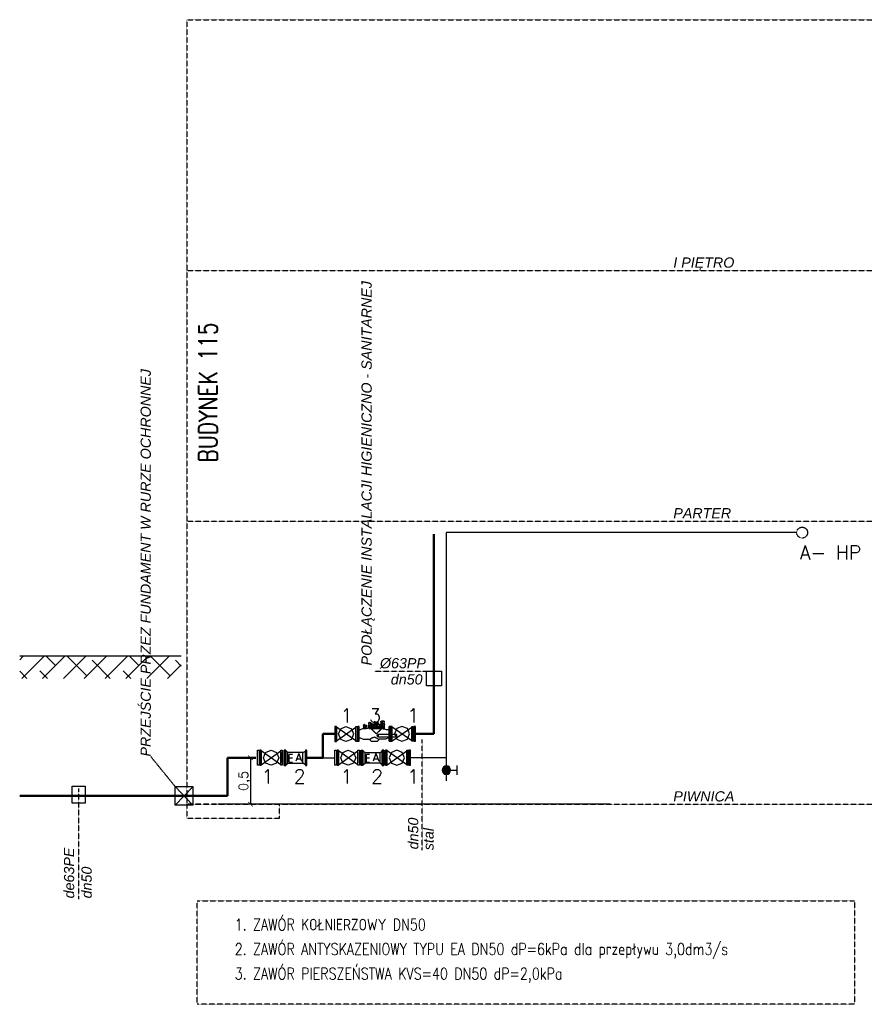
# Model space of a CAD drawing. Header units: millimetres. Extents: x 116 to 15750, y -6945 to 9999.
# Tile 118 of 150: x 10820 to 11730, y 549 to 1610. Entities that reach past the tile are written whole.
import ezdxf

# ---------------------------------------------------------------- set-up
doc = ezdxf.new("R2010")
doc.units = ezdxf.units.MM
doc.linetypes.add('DASHED2', pattern=[0.375, 0.25, -0.125])
doc.layers.get('0').update_dxf_attribs({"color": 252})
for name, color, linetype in [('BUD_SANIT', 7, 'Continuous'), ('IS ddd', 2, 'Continuous'), ('IS KAN_S_OPIS 1', 7, 'Continuous'), ('IS opis woda', 7, 'DASHED2'), ('IS woda hydranty', 4, 'CIRC'), ('IS WODA opis', 2, 'Continuous'), ('IS-rys', 7, 'Continuous'), ('IS_OPISY', 7, 'Continuous')]:
    doc.layers.add(name, color=color, linetype=linetype)
doc.layers.add('IS w', color=5, linetype='Continuous', lineweight=50)
doc.layers.add('IS woda w', color=5, linetype='Continuous', lineweight=40)
doc.styles.add('GENERATED_STYLE_6', font='ariali.ttf')
doc.styles.get("Standard").update_dxf_attribs({"font": 'simplex.shx'})
doc.styles.add('TECH', font='simplex.shx')
doc.linetypes.add('CIRC', pattern='A,7,-1,["~",Standard,S=1,R=0,X=-0.3,Y=-0.6],-1', length=9)

# ---------------------------------------------------------------- blocks, each defined once
blk = doc.blocks.new('_ARCHTICK')
at = {"color": 0, "linetype": 'ByBlock', "ltscale": 25, "const_width": 0.15}
blk.add_lwpolyline([(-0.5, -0.5), (0.5, 0.5)], dxfattribs=at)
blk = doc.blocks.new('zawór gwintowany-2.0mm skala 100')
for p, q in [((-5.4, 12.7), (5.4, 12.7)), ((0, 5), (0, 12.7))]:
    blk.add_line(p, q)
at = {"const_width": 5}
blk.add_lwpolyline([(0, 2.5, -1), (0, -2.5, -1)], format="xyb", close=True, dxfattribs=at)
blk.add_circle((0, 0), 5)

msp = doc.modelspace()

# ---------------------------------------------------------------- hatches: boundary and pattern name
h = msp.add_hatch()
h.set_pattern_fill('ANSI38', color=256, scale=5)
h.set_pattern_definition([(45, (7794.121, 1217.392), (-11.22532, 11.22532), []), (135, (7794.121, 1217.392), (-33.67596, 11.22532), [39.6875, -23.8125])])
h.paths.add_polyline_path([(10994, 924.4), (10820, 924.4), (10820, 900.4), (10994, 900.4)])

# ---------------------------------------------------------------- linework, layer by layer
for p, q in [((10994, 924.4), (10820, 924.4, 0.2)), ((11456.2, 765), (11033.5, 765)), ((11456.2, 765), (11033.5, 765))]:
    msp.add_line(p, q)
at = {"layer": 'BUD_SANIT'}
for p, q in [((10987.5, 784), (11006.5, 764)), ((10987.5, 764), (11006.8, 784))]:
    msp.add_line(p, q, dxfattribs=at)
for points in [[(11258.4, 908.4), (11274.4, 908.4), (11274.4, 892.4), (11258.4, 892.4)], [(10876.7, 784.2), (10890.7, 784.2), (10890.7, 766.2), (10876.7, 766.2)], [(10987.5, 784), (11006.5, 784), (11006.5, 764), (10987.5, 764)]]:
    msp.add_lwpolyline(points, close=True, dxfattribs=at)
at = {"layer": 'IS KAN_S_OPIS 1'}
for p, q in [((11161.2, 848.7), (11159.5, 848.7)), ((11159.5, 848.7), (11159.5, 832.4)), ((11161.2, 832.4), (11161.2, 848.7)), ((11166, 846.2), (11171.6, 848.7)), ((11171.6, 848.7), (11177.5, 846.2)), ((11182.3, 832.4), (11182.3, 848.7)), ((11182.3, 848.7), (11184, 848.7)), ((11182.7, 832.7), (11182.7, 848.7)), ((11182.7, 848.7), (11184.2, 848.7)), ((11184, 848.7), (11184, 832.4)), ((11184.2, 848.7), (11184.2, 832.7)), ((11184.4, 832.7), (11184.4, 848.7)), ((11185.8, 848.7), (11184.4, 848.7)), ((11185.8, 832.7), (11185.8, 848.7)), ((11192.3, 850.1), (11190.1, 850.1)), ((11192.3, 850.1), (11190.1, 850.1)), ((11190.1, 850.1), (11190.1, 849.6)), ((11190.1, 850.1), (11190.1, 849.6)), ((11190.1, 850.1), (11190.1, 849.6)), ((11190.3, 850.1), (11190.3, 848.7)), ((11190.3, 848.7), (11190.3, 848.4)), ((11191.5, 850.7), (11190.9, 850.7)), ((11190.9, 850.7), (11190.9, 850.4)), ((11191.7, 850.4), (11190.9, 850.4)), ((11191.7, 850.4), (11190.9, 850.4)), ((11190.9, 850.4), (11190.9, 849.8)), ((11191.2, 850.4), (11190.9, 850.4)), ((11190.9, 850.4), (11190.9, 850.1)), ((11191.7, 850.4), (11191.5, 850.7)), ((11191.5, 850.4), (11191.5, 849.8)), ((11191.7, 850.4), (11191.7, 849.8)), ((11191.7, 850.1), (11191.7, 850.4)), ((11192.3, 850.1), (11192.3, 849.6)), ((11192.3, 850.1), (11192.3, 849.6)), ((11192.3, 850.1), (11192.3, 849.6)), ((11192.3, 848.7), (11192.3, 850.1)), ((11192.3, 848.1), (11192.3, 848.7)), ((11192.3, 848.7), (11192.6, 848.7)), ((11192.3, 848.4), (11192.3, 848.7)), ((11192.6, 848.7), (11192.6, 850.1)), ((11192.6, 850.1), (11192.6, 849.6)), ((11192.6, 850.1), (11193.7, 850.1)), ((11193.7, 849.8), (11193.4, 847.9)), ((11193.7, 849.8), (11193.7, 850.1)), ((11195.7, 849.6), (11195.4, 849.3)), ((11195.4, 849.3), (11195.4, 846.5)), ((11195.7, 849.6), (11196.2, 849.6)), ((11195.7, 849.6), (11195.7, 849)), ((11198.2, 852.6), (11196, 852.6)), ((11196, 852.6), (11196, 852.4)), ((11198.2, 852.4), (11196, 852.4)), ((11196, 852.4), (11196, 851.8)), ((11196, 852.4), (11196, 851.8)), ((11196, 852.4), (11196, 851)), ((11196, 851), (11196.2, 850.7)), ((11196.2, 849.8), (11196, 849.8)), ((11196.2, 849.8), (11196, 849.8)), ((11196, 849.8), (11196, 849.3)), ((11196.2, 850.7), (11196.2, 849.8)), ((11196.2, 849.8), (11196.2, 849.6)), ((11196.5, 849), (11212, 849)), ((11196.5, 849), (11196.5, 848.7)), ((11196.5, 848.7), (11196.5, 848.1)), ((11197.4, 852.9), (11196.8, 852.9)), ((11196.8, 852.9), (11196.8, 852.4)), ((11196.8, 852.9), (11196.8, 852.6)), ((11197.4, 852.6), (11196.8, 852.6)), ((11197.4, 852.6), (11196.8, 852.6)), ((11196.8, 852.6), (11196.8, 852.1)), ((11196.8, 852.6), (11196.8, 852.1)), ((11197.4, 852.9), (11197.4, 852.4)), ((11197.4, 852.6), (11197.4, 852.9)), ((11197.4, 852.6), (11197.4, 852.1)), ((11197.4, 852.6), (11197.7, 852.6)), ((11197.7, 852.6), (11197.4, 852.6)), ((11197.4, 852.6), (11197.4, 852.6)), ((11199.1, 849.3), (11197.4, 849.3)), ((11197.4, 849.3), (11197.4, 849)), ((11197.7, 849.8), (11197.7, 849.3)), ((11197.7, 849.8), (11199.1, 849.8)), ((11197.7, 849.6), (11197.7, 849)), ((11197.7, 849.6), (11197.7, 849)), ((11197.7, 849.3), (11197.7, 848.7)), ((11197.9, 850.7), (11198.2, 851)), ((11197.9, 849.8), (11197.9, 850.7)), ((11197.9, 850.7), (11198.2, 850.7)), ((11197.9, 850.7), (11197.9, 850.1)), ((11198.2, 849.8), (11197.9, 849.8)), ((11198.2, 849.8), (11197.9, 849.8)), ((11198.2, 849.8), (11197.9, 849.8)), ((11197.9, 849.8), (11197.9, 849.3)), ((11197.9, 849.8), (11197.9, 849.3)), ((11198.2, 852.4), (11198.2, 852.6)), ((11198.2, 852.4), (11198.2, 851.8)), ((11198.2, 852.4), (11198.2, 851.8)), ((11198.2, 851), (11198.2, 852.4)), ((11198.2, 850.7), (11198.2, 851.2)), ((11198.2, 851.2), (11198.5, 851.2)), ((11199.1, 850.1), (11198.2, 849.8)), ((11198.2, 849.8), (11198.2, 849.3)), ((11198.2, 849.8), (11198.2, 849.3)), ((11198.5, 851.2), (11198.5, 852.4)), ((11198.5, 852.4), (11198.5, 851.8)), ((11198.5, 852.4), (11199.6, 852.4)), ((11199.6, 852.4), (11199.1, 850.1)), ((11199.1, 850.1), (11199.1, 849.6)), ((11199.1, 849.8), (11199.1, 849.3)), ((11199.1, 849.6), (11199.6, 849.6)), ((11199.3, 849.3), (11199.1, 849.3)), ((11199.1, 849), (11199.1, 849.3)), ((11201, 851), (11199.3, 849.6)), ((11199.6, 849.6), (11199.3, 849.3)), ((11199.6, 852.4), (11199.6, 851.8)), ((11199.6, 849.8), (11199.6, 849.3)), ((11199.6, 849.8), (11201.3, 849.8)), ((11201.3, 849.3), (11199.6, 849.3)), ((11199.6, 849.3), (11199.6, 849)), ((11201, 851), (11201.9, 851)), ((11201, 851), (11201, 850.4)), ((11201.3, 851), (11201.6, 851)), ((11201.3, 849.8), (11201.3, 849.3)), ((11201.3, 849), (11201.3, 849.3)), ((11201.9, 852.6), (11201.6, 851)), ((11202.2, 851.2), (11201.6, 850.7)), ((11201.6, 851), (11201.9, 851)), ((11203.6, 850.7), (11201.6, 850.7)), ((11201.6, 850.7), (11201.6, 850.1)), ((11203.6, 850.1), (11201.6, 850.1)), ((11201.9, 852.6), (11202.2, 852.6)), ((11202.4, 854.3), (11202.2, 854.1)), ((11202.2, 854.1), (11202.2, 853.8)), ((11202.2, 853.8), (11202.2, 851.2)), ((11202.2, 851), (11202.2, 851.2)), ((11202.2, 851.2), (11202.2, 850.7)), ((11202.4, 851), (11202.2, 851)), ((11202.2, 850.1), (11202.2, 849)), ((11202.7, 854.1), (11202.4, 854.3)), ((11202.7, 851), (11202.4, 851)), ((11203, 853.8), (11202.7, 854.1)), ((11203, 851), (11202.7, 851)), ((11203, 851.2), (11203, 853.8)), ((11203, 852.6), (11206.7, 852.6)), ((11203, 851.2), (11203, 851)), ((11203, 851.2), (11203, 850.7)), ((11203.6, 850.7), (11203, 851.2)), ((11203, 851), (11206.7, 851)), ((11203, 849), (11203, 850.1)), ((11203.3, 851), (11207.2, 851)), ((11203.6, 850.1), (11203.6, 850.7)), ((11205.8, 849.3), (11203.8, 849.3)), ((11203.8, 849.3), (11203.8, 849)), ((11204.1, 849.8), (11204.1, 849.3)), ((11204.1, 849.8), (11205.5, 849.8)), ((11205.5, 849.8), (11205.5, 849.3)), ((11205.8, 849), (11205.8, 849.3)), ((11206.9, 851.2), (11206.7, 852.6)), ((11206.7, 851.2), (11210.9, 851.2)), ((11206.7, 851), (11206.7, 851.2)), ((11206.9, 851), (11206.7, 851)), ((11207.5, 851), (11207.2, 851)), ((11209.2, 849.3), (11207.2, 849.3)), ((11207.2, 849.3), (11207.2, 849)), ((11207.5, 850.7), (11207.5, 851)), ((11208.1, 850.4), (11207.5, 850.7)), ((11207.5, 849.8), (11207.5, 849.3)), ((11207.5, 849.8), (11208.9, 849.8)), ((11208.6, 849.8), (11208.1, 850.4)), ((11208.9, 849.8), (11208.6, 849.8)), ((11208.9, 849.8), (11208.9, 849.3)), ((11209.2, 849.6), (11208.9, 849.6)), ((11209.2, 854.1), (11210, 854.3)), ((11209.5, 851.8), (11209.2, 854.1)), ((11209.2, 854.1), (11209.2, 853.5)), ((11209.5, 849.3), (11209.2, 849.6)), ((11209.2, 849), (11209.2, 849.3)), ((11210.3, 851.5), (11209.5, 851.8)), ((11209.5, 851.8), (11209.5, 851.2)), ((11211.4, 849.3), (11209.5, 849.3)), ((11209.5, 849.3), (11209.5, 849)), ((11209.7, 849.8), (11209.7, 849.3)), ((11209.7, 849.8), (11211.2, 849.8)), ((11210.3, 854.3), (11210, 854.3)), ((11210, 851.2), (11210, 850.7)), ((11212.8, 851.2), (11210, 851.2)), ((11210.3, 854.3), (11210.3, 852.9)), ((11212.6, 854.3), (11210.3, 854.3)), ((11210.3, 854.3), (11210.3, 853.8)), ((11210.3, 854.3), (11210.3, 854.1)), ((11212.6, 854.1), (11210.3, 854.1)), ((11210.3, 854.1), (11210.3, 853.5)), ((11210.3, 852.9), (11210.3, 852.4)), ((11210.3, 852.9), (11210.3, 852.4)), ((11210.3, 852.4), (11210.6, 852.4)), ((11210.6, 851.8), (11210.3, 851.8)), ((11210.3, 851.8), (11210.3, 851.5)), ((11210.6, 854.1), (11210.6, 852.6)), ((11210.6, 852.6), (11210.6, 852.1)), ((11210.6, 852.6), (11210.6, 852.4)), ((11210.6, 852.4), (11210.6, 851.8)), ((11210.6, 851.8), (11210.6, 851.2)), ((11210.6, 851.8), (11210.6, 851.2)), ((11210.6, 851.8), (11210.6, 851.5)), ((11210.6, 851.5), (11210.6, 851)), ((11210.6, 851.5), (11210.6, 851.2)), ((11210.9, 851.2), (11210.9, 849.8)), ((11210.9, 851.2), (11210.9, 850.7)), ((11213.1, 851.2), (11210.9, 851.2)), ((11212, 854.3), (11211.2, 854.3)), ((11211.2, 854.3), (11211.2, 853.8)), ((11211.2, 849.8), (11211.2, 849.3)), ((11211.4, 849), (11211.4, 849.3)), ((11212, 854.3), (11212, 853.8)), ((11212.3, 849), (11212, 849)), ((11212.3, 848.7), (11212.3, 849)), ((11212.3, 848.4), (11212.3, 848.7)), ((11212.6, 854.3), (11212.6, 853.8)), ((11212.6, 854.1), (11212.6, 854.3)), ((11212.6, 854.1), (11212.6, 853.5)), ((11212.6, 852.6), (11212.6, 854.1)), ((11212.6, 852.6), (11212.6, 852.1)), ((11212.6, 851.8), (11212.6, 852.6)), ((11212.6, 851.8), (11212.6, 851.2)), ((11212.6, 851.5), (11212.6, 851.8)), ((11212.6, 851.5), (11212.6, 851)), ((11212.6, 851.2), (11212.6, 851.5)), ((11212.8, 851.2), (11213.1, 851.2)), ((11213.1, 851.2), (11212.8, 851.2)), ((11213.1, 851.2), (11212.8, 851.2)), ((11213.1, 851.2), (11213.1, 850.7)), ((11213.1, 851.2), (11213.1, 850.7)), ((11213.1, 848.1), (11213.1, 851.2)), ((11213.1, 851.2), (11213.1, 850.7)), ((11218.2, 832.7), (11218.2, 848.7)), ((11219.6, 848.7), (11218.2, 848.7)), ((11219.4, 832.7), (11219.4, 848.7)), ((11221.4, 848.7), (11219.7, 848.7)), ((11219.7, 848.7), (11219.7, 832.7)), ((11221.4, 832.7), (11221.4, 848.7)), ((11231.8, 848.7), (11226.2, 846.5)), ((11237.7, 846.5), (11231.8, 848.7)), ((11242.5, 832.7), (11242.5, 848.7)), ((11242.5, 848.7), (11243.9, 848.7)), ((11243.9, 848.7), (11243.9, 832.7)), ((11246.4, 848.7), (11244.8, 848.7)), ((11244.8, 848.7), (11244.8, 832.7)), ((11246.4, 832.7), (11246.4, 848.7)), ((11161.2, 847.9), (11161.2, 833.2)), ((11161.2, 833.2), (11182.3, 847.9)), ((11182.3, 833.2), (11161.2, 847.9)), ((11163.7, 840.6), (11166, 846.2)), ((11166, 834.6), (11163.7, 840.6)), ((11177.5, 846.2), (11179.8, 840.6)), ((11179.8, 840.6), (11177.5, 834.6)), ((11182.3, 833.2), (11182.3, 847.9)), ((11182.7, 833.2), (11182.7, 848.1)), ((11184.2, 835.2), (11184.2, 846.2)), ((11184.4, 846.2), (11184.2, 846.2)), ((11186.7, 845.1), (11185.8, 845.1)), ((11190.1, 846.5), (11186.7, 845.1)), ((11190.3, 847.3), (11190.1, 847.3)), ((11190.1, 847.3), (11190.1, 847)), ((11190.1, 847), (11190.1, 846.5)), ((11190.3, 846.5), (11190.1, 846.5)), ((11190.1, 846.5), (11190.1, 845.9)), ((11190.1, 846.5), (11190.1, 845.9)), ((11190.3, 848.4), (11190.3, 847.6)), ((11190.3, 847.6), (11190.3, 847)), ((11190.3, 847.6), (11190.3, 847)), ((11190.3, 847.6), (11190.3, 847)), ((11190.3, 847.6), (11190.3, 847.3)), ((11192.3, 847.3), (11190.3, 847.3)), ((11190.3, 846.2), (11190.3, 846.5)), ((11190.6, 846.2), (11190.3, 846.2)), ((11190.9, 846.2), (11190.6, 846.2)), ((11191.7, 846.2), (11190.9, 846.2)), ((11192, 846.2), (11191.7, 846.2)), ((11192, 847.6), (11192, 848.1)), ((11192, 848.1), (11192.3, 848.1)), ((11192.3, 847.6), (11192, 847.6)), ((11192.3, 846.5), (11192, 846.5)), ((11192, 846.5), (11192, 846.2)), ((11192.3, 848.1), (11192.3, 848.4)), ((11192.3, 847.6), (11192.3, 847)), ((11192.6, 847.6), (11192.3, 847.6)), ((11192.3, 847.6), (11192.3, 847)), ((11192.3, 847.6), (11192.3, 847)), ((11192.3, 847.6), (11192.3, 847)), ((11192.3, 847.3), (11192.3, 847.6)), ((11192.6, 847.3), (11192.3, 847.3)), ((11192.6, 846.5), (11192.3, 846.5)), ((11193.4, 847.6), (11192.6, 847.6)), ((11192.6, 847), (11192.6, 847.3)), ((11192.6, 846.5), (11192.6, 847)), ((11192.6, 846.5), (11192.6, 845.9)), ((11192.6, 846.5), (11192.6, 845.9)), ((11192.6, 846.5), (11192.6, 845.9)), ((11192.6, 846.5), (11192.6, 845.9)), ((11195.4, 846.5), (11192.6, 846.5)), ((11193.4, 847.6), (11193.4, 847.9)), ((11196.5, 848.1), (11196.5, 847.9)), ((11196.5, 847.9), (11196.5, 847.6)), ((11196.5, 847.9), (11212.3, 847.9)), ((11196.5, 847.6), (11196.5, 847)), ((11196.5, 847), (11196.5, 846.7)), ((11196.5, 846.7), (11196.5, 846.5)), ((11196.5, 846.5), (11212.3, 846.5)), ((11198.2, 846.5), (11198.2, 845.9)), ((11198.2, 846.5), (11198.2, 845.9)), ((11198.2, 846.5), (11198.2, 845.9)), ((11198.2, 846.5), (11198.2, 845.9)), ((11198.2, 846.5), (11198.2, 845.9)), ((11198.2, 846.5), (11198.2, 845.9)), ((11198.2, 846.5), (11198.2, 845.9)), ((11198.2, 846.5), (11198.2, 845.9)), ((11198.2, 846.5), (11198.2, 845.9)), ((11198.2, 846.5), (11198.2, 845.9)), ((11198.2, 846.5), (11198.2, 845.9)), ((11198.2, 846.5), (11198.2, 845.9)), ((11198.5, 846.5), (11198.2, 846.5)), ((11198.5, 846.2), (11198.5, 846.5)), ((11198.8, 846.2), (11198.5, 846.2)), ((11198.8, 845.9), (11198.8, 846.2)), ((11199.1, 845.9), (11198.8, 845.9)), ((11199.1, 845.6), (11199.1, 845.9)), ((11199.3, 845.6), (11199.1, 845.6)), ((11199.3, 845.3), (11199.3, 845.6)), ((11199.6, 845.3), (11199.3, 845.3)), ((11199.9, 845.1), (11199.6, 845.3)), ((11200.2, 845.1), (11199.9, 845.1)), ((11200.2, 844.8), (11200.2, 845.1)), ((11200.5, 844.8), (11200.2, 844.8)), ((11200.5, 844.5), (11200.5, 844.8)), ((11200.7, 844.5), (11200.5, 844.5)), ((11200.7, 844.2), (11200.7, 844.5)), ((11201, 844.2), (11200.7, 844.2)), ((11201, 843.9), (11201, 844.2)), ((11201.3, 843.9), (11201, 843.9)), ((11201.3, 843.6), (11201.3, 843.9)), ((11201.6, 843.4), (11201.3, 843.6)), ((11201.9, 843.1), (11201.6, 843.4)), ((11202.2, 842.8), (11201.9, 843.1)), ((11202.4, 842.8), (11202.2, 842.8)), ((11202.4, 842.5), (11202.4, 842.8)), ((11202.7, 842.2), (11202.4, 842.5)), ((11203.3, 841.7), (11202.7, 842.2)), ((11203.6, 841.4), (11203.3, 841.7)), ((11203.8, 841.1), (11203.6, 841.4)), ((11204.1, 841.1), (11203.8, 841.1)), ((11204.1, 840.8), (11204.1, 841.1)), ((11204.4, 840.8), (11204.1, 840.8)), ((11204.7, 840.8), (11204.4, 840.8)), ((11205, 841.4), (11204.7, 841.1)), ((11204.7, 841.1), (11204.7, 840.8)), ((11205.5, 841.7), (11205, 841.4)), ((11205.2, 838.9), (11205.5, 839.7)), ((11205.2, 838.9), (11205.5, 839.7)), ((11205.5, 838), (11205.2, 838.9)), ((11205.5, 838), (11205.2, 838.9)), ((11205.8, 842.2), (11205.5, 841.7)), ((11205.5, 839.7), (11206.4, 840)), ((11205.5, 839.7), (11206.4, 840)), ((11206.4, 837.5), (11205.5, 838)), ((11206.4, 837.5), (11205.5, 838)), ((11206.4, 842.8), (11205.8, 842.2)), ((11226.5, 840), (11206.3, 840)), ((11206.3, 840), (11206.3, 838.9)), ((11226.5, 840), (11206.3, 840)), ((11206.3, 840), (11206.3, 838.9)), ((11206.3, 838.9), (11206.3, 837.5)), ((11206.3, 838.9), (11206.3, 837.5)), ((11206.7, 843.1), (11206.4, 842.8)), ((11206.4, 840), (11206.4, 838.9)), ((11206.4, 838.9), (11206.4, 837.5)), ((11206.9, 843.1), (11206.7, 843.1)), ((11207.2, 843.4), (11206.9, 843.4)), ((11206.9, 843.4), (11206.9, 843.1)), ((11207.5, 843.6), (11207.2, 843.6)), ((11207.2, 843.6), (11207.2, 843.4)), ((11207.8, 843.9), (11207.5, 843.9)), ((11207.5, 843.9), (11207.5, 843.6)), ((11208.1, 844.2), (11207.8, 844.2)), ((11207.8, 844.2), (11207.8, 843.9)), ((11208.3, 844.5), (11208.1, 844.5)), ((11208.1, 844.5), (11208.1, 844.2)), ((11208.6, 844.8), (11208.3, 844.8)), ((11208.3, 844.8), (11208.3, 844.5)), ((11208.9, 845.1), (11208.6, 845.1)), ((11208.6, 845.1), (11208.6, 844.8)), ((11209.2, 845.3), (11208.9, 845.3)), ((11208.9, 845.3), (11208.9, 845.1)), ((11209.5, 845.6), (11209.2, 845.3)), ((11209.7, 845.9), (11209.5, 845.6)), ((11210, 846.2), (11209.7, 845.9)), ((11210.3, 846.5), (11210, 846.5)), ((11210, 846.5), (11210, 846.2)), ((11210.3, 846.5), (11210.3, 845.9)), ((11211.7, 846.5), (11211.7, 845.9)), ((11212, 845.9), (11211.7, 845.9)), ((11212.3, 845.9), (11212, 845.9)), ((11212.3, 848.1), (11212.3, 848.4)), ((11212.3, 847.9), (11212.3, 848.1)), ((11213.1, 848.1), (11212.3, 848.1)), ((11212.3, 846.5), (11212.3, 847.9)), ((11212.6, 845.9), (11212.3, 845.9)), ((11212.8, 845.9), (11212.6, 845.9)), ((11213.1, 845.9), (11212.8, 845.9)), ((11213.1, 845.9), (11213.1, 848.1)), ((11215.4, 845.1), (11213.1, 845.9)), ((11218.2, 845.1), (11215.4, 845.1)), ((11219.7, 846.2), (11219.4, 846.2)), ((11219.5, 847.8), (11219.5, 833.2)), ((11219.5, 847.8), (11219.5, 833.2)), ((11219.7, 835.2), (11219.7, 846.2)), ((11221.4, 833.2), (11221.4, 848.1)), ((11242.5, 833.2), (11221.4, 848.1)), ((11221.4, 833.2), (11242.5, 848.1)), ((11226.2, 846.5), (11223.7, 840.6)), ((11223.7, 840.6), (11226.2, 834.9)), ((11226.5, 838.9), (11226.5, 840)), ((11226.5, 838.9), (11226.5, 840)), ((11226.5, 837.5), (11226.5, 838.9)), ((11226.5, 837.5), (11226.5, 838.9)), ((11240, 840.6), (11237.7, 846.5)), ((11237.7, 834.9), (11240, 840.6)), ((11242.5, 848.1), (11242.5, 833.2)), ((11159.5, 832.4), (11161.2, 832.4)), ((11159.5, 832.4), (11159.5, 832.4)), ((11171.6, 832.4), (11166, 834.6)), ((11177.5, 834.6), (11171.6, 832.4)), ((11171.6, 832.4), (11171.6, 832.4)), ((11184, 832.4), (11182.3, 832.4)), ((11184.2, 832.7), (11182.7, 832.7)), ((11184, 832.4), (11184, 832.4)), ((11184.2, 835.2), (11184.4, 835.2)), ((11184.2, 832.7), (11184.2, 832.7)), ((11184.4, 832.7), (11185.8, 832.7)), ((11185.8, 836.3), (11186.7, 836.3)), ((11186.7, 836.3), (11190.1, 834.9)), ((11190.1, 834.9), (11196.8, 834.9)), ((11196.8, 834.9), (11197.1, 834.6)), ((11197.1, 834.6), (11197.4, 834.6)), ((11197.1, 834.6), (11197.4, 834.4)), ((11197.4, 834.6), (11197.4, 834.9)), ((11197.4, 834.9), (11197.7, 834.9)), ((11197.4, 834.4), (11198.8, 832.7)), ((11197.7, 835.2), (11197.9, 835.2)), ((11197.7, 834.9), (11197.7, 835.2)), ((11197.9, 835.2), (11197.9, 835.5)), ((11197.9, 835.5), (11198.2, 835.5)), ((11198.2, 835.5), (11198.5, 835.5)), ((11198.5, 835.5), (11198.5, 835.8)), ((11198.5, 835.8), (11198.8, 835.8)), ((11198.8, 835.8), (11198.8, 836.1)), ((11198.8, 836.1), (11199.1, 836.1)), ((11198.8, 832.7), (11205.5, 832.7)), ((11199.1, 836.1), (11199.3, 836.3)), ((11199.3, 836.3), (11199.6, 836.3)), ((11199.6, 836.3), (11199.9, 836.6)), ((11199.9, 836.6), (11200.2, 836.6)), ((11200.2, 836.6), (11200.5, 836.9)), ((11200.5, 836.9), (11201, 836.9)), ((11201, 836.9), (11201.6, 837.2)), ((11201.6, 837.2), (11202.2, 837.5)), ((11202.2, 837.5), (11202.2, 836.9)), ((11202.2, 837.5), (11202.2, 836.9)), ((11202.2, 837.5), (11202.2, 836.9)), ((11202.2, 837.5), (11202.4, 837.2)), ((11202.4, 837.2), (11202.7, 837.2)), ((11202.7, 837.2), (11203, 837.2)), ((11203, 837.2), (11203.3, 836.9)), ((11203.3, 836.9), (11203.6, 836.9)), ((11203.6, 836.9), (11203.8, 836.6)), ((11203.8, 836.6), (11204.1, 836.6)), ((11204.1, 836.6), (11204.4, 836.6)), ((11204.4, 836.6), (11204.4, 836.3)), ((11204.4, 836.3), (11204.7, 836.3)), ((11204.7, 836.3), (11205, 836.1)), ((11205, 836.1), (11205.2, 836.1)), ((11205.2, 836.1), (11205.5, 835.8)), ((11205.5, 835.8), (11205.8, 835.5)), ((11205.5, 832.7), (11206.9, 834.4)), ((11205.8, 835.5), (11206.1, 835.5)), ((11206.1, 835.5), (11206.1, 835.2)), ((11206.1, 835.2), (11206.4, 835.2)), ((11206.3, 837.5), (11226.5, 837.5)), ((11206.3, 837.5), (11226.5, 837.5)), ((11206.4, 835.2), (11206.4, 834.9)), ((11206.4, 834.9), (11206.7, 834.9)), ((11206.7, 834.9), (11206.7, 834.6)), ((11206.7, 834.6), (11206.9, 834.6)), ((11207.2, 834.9), (11206.9, 834.6)), ((11206.9, 834.4), (11206.9, 834.6)), ((11214, 834.9), (11207.2, 834.9)), ((11217.3, 836.3), (11214, 834.9)), ((11218.2, 836.3), (11217.3, 836.3)), ((11218.2, 832.7), (11219.6, 832.7)), ((11219.4, 835.2), (11219.7, 835.2)), ((11219.7, 832.7), (11221.4, 832.7)), ((11219.7, 832.7), (11219.7, 832.7)), ((11226.2, 834.9), (11231.8, 832.7)), ((11226.5, 837.5), (11226.5, 837.5)), ((11231.8, 832.7), (11237.7, 834.9)), ((11231.8, 832.7), (11231.8, 832.7)), ((11243.9, 832.7), (11242.5, 832.7)), ((11243.9, 832.7), (11243.9, 832.7)), ((11244.8, 832.7), (11246.4, 832.7)), ((11244.8, 832.7), (11244.8, 832.7)), ((11076.3, 807), (11076.3, 823)), ((11076.3, 823), (11078, 823)), ((11078, 823), (11078, 807)), ((11080.3, 823), (11078.9, 823)), ((11078.9, 823), (11078.9, 807)), ((11080.3, 807), (11080.3, 823)), ((11080.3, 822.5), (11080.3, 807.5)), ((11080.3, 807.5), (11101.4, 822.5)), ((11101.4, 807.5), (11080.3, 822.5)), ((11082.8, 814.9), (11085, 820.8)), ((11085, 820.8), (11091, 823)), ((11091, 823), (11096.6, 820.8)), ((11096.6, 820.8), (11099.1, 814.9)), ((11101.4, 807), (11101.4, 823)), ((11101.4, 823), (11103, 823)), ((11101.4, 807.5), (11101.4, 822.5)), ((11103, 823), (11103, 807)), ((11103, 809.5), (11103, 820.5)), ((11103, 820.5), (11103.3, 820.5)), ((11103.3, 807), (11103.3, 823)), ((11105, 823), (11106.7, 823)), ((11105, 806.7), (11105, 823)), ((11105, 823), (11105, 823)), ((11106.7, 823), (11105, 823)), ((11105, 823), (11105, 806.7)), ((11105, 823), (11106.7, 823)), ((11105, 806.7), (11105, 823)), ((11105, 823), (11105, 823)), ((11105, 822.1), (11105, 807.5)), ((11106.7, 823), (11106.7, 806.7)), ((11106.7, 806.7), (11106.7, 823)), ((11106.7, 823), (11106.7, 823)), ((11106.7, 823), (11106.7, 806.7)), ((11106.7, 822.7), (11106.7, 807.2)), ((11106.7, 807.5), (11106.7, 822.1)), ((11108.9, 820.5), (11106.7, 822.1)), ((11125.2, 820.5), (11108.9, 820.5)), ((11108.9, 809.2), (11108.9, 820.5)), ((11110.5, 810.4), (11110.5, 818.6)), ((11113.9, 818.6), (11110.5, 818.6)), ((11120.7, 819.4), (11117.6, 811.2)), ((11120.7, 819.4), (11123.8, 811.2)), ((11125.2, 820.5), (11127.8, 822.1)), ((11125.2, 809.2), (11125.2, 820.5)), ((11129.4, 823), (11127.8, 823)), ((11127.8, 823), (11127.8, 806.7)), ((11129.4, 823), (11127.8, 823)), ((11127.8, 823), (11127.8, 806.7)), ((11127.8, 822.1), (11127.8, 807.5)), ((11129.4, 823), (11128, 823)), ((11128, 823), (11128, 806.7)), ((11128, 808.6), (11128, 821.9)), ((11129.4, 806.7), (11129.4, 823)), ((11129.4, 823), (11129.4, 823)), ((11129.4, 806.7), (11129.4, 823)), ((11129.4, 823), (11129.4, 823)), ((11129.4, 806.7), (11129.4, 823)), ((11129.4, 823), (11129.4, 823)), ((11159.5, 807), (11159.5, 823)), ((11159.5, 823), (11161.2, 823)), ((11161.2, 823), (11161.2, 807)), ((11163.4, 823), (11162, 823)), ((11162, 823), (11162, 807)), ((11163.4, 807), (11163.4, 823)), ((11163.4, 822.5), (11163.4, 807.5)), ((11163.4, 807.5), (11184.5, 822.5)), ((11184.5, 807.5), (11163.4, 822.5)), ((11166, 814.9), (11168.2, 820.8)), ((11168.2, 820.8), (11174.1, 823)), ((11174.1, 823), (11179.8, 820.8)), ((11179.8, 820.8), (11182.3, 814.9)), ((11184.5, 807), (11184.5, 823)), ((11184.5, 823), (11186.2, 823)), ((11184.5, 807.5), (11184.5, 822.5)), ((11186.2, 823), (11186.2, 807)), ((11186.2, 809.5), (11186.2, 820.5)), ((11186.2, 820.5), (11186.5, 820.5)), ((11186.5, 807), (11186.5, 823)), ((11187.9, 823), (11189.6, 823)), ((11187.9, 806.7), (11187.9, 823)), ((11187.9, 823), (11187.9, 823)), ((11187.9, 823), (11189.3, 823)), ((11187.9, 806.7), (11187.9, 823)), ((11187.9, 823), (11187.9, 823)), ((11187.9, 823), (11189.6, 823)), ((11187.9, 806.7), (11187.9, 823)), ((11187.9, 823), (11187.9, 823)), ((11187.9, 822.1), (11187.9, 807.5)), ((11187.9, 822.1), (11187.9, 807.5)), ((11189.3, 823), (11189.3, 806.7)), ((11189.3, 808.6), (11189.3, 821.9)), ((11189.6, 823), (11189.6, 806.7)), ((11189.6, 823), (11189.6, 806.7)), ((11189.6, 822.1), (11189.6, 807.5)), ((11192.1, 820.5), (11189.6, 822.1)), ((11192.1, 820.5), (11208.4, 820.5)), ((11192.1, 809.2), (11192.1, 820.5)), ((11193.7, 810.4), (11193.7, 818.6)), ((11197.1, 818.6), (11193.7, 818.6)), ((11203.9, 819.4), (11200.8, 811.2)), ((11203.9, 819.4), (11207, 811.2)), ((11208.4, 820.5), (11210.7, 822.1)), ((11208.4, 809.2), (11208.4, 820.5)), ((11212.3, 823), (11210.7, 823)), ((11210.7, 823), (11210.7, 806.7)), ((11210.7, 823), (11212.3, 823)), ((11210.7, 806.7), (11210.7, 823)), ((11210.7, 823), (11210.7, 823)), ((11212.3, 823), (11210.7, 823)), ((11210.7, 823), (11210.7, 806.7)), ((11210.7, 822.7), (11210.7, 807.2)), ((11210.7, 807.5), (11210.7, 822.1)), ((11212.3, 806.7), (11212.3, 823)), ((11212.3, 823), (11212.3, 823)), ((11212.3, 823), (11212.3, 806.7)), ((11212.3, 806.7), (11212.3, 823)), ((11212.3, 823), (11212.3, 823)), ((11212.3, 822.1), (11212.3, 807.5)), ((11214, 807), (11214, 823)), ((11214.3, 820.5), (11214, 820.5)), ((11216, 823), (11214.3, 823)), ((11214.3, 823), (11214.3, 807)), ((11214.3, 809.5), (11214.3, 820.5)), ((11216, 807), (11216, 823)), ((11216, 807.5), (11216, 822.5)), ((11237.1, 807.5), (11216, 822.5)), ((11216, 807.5), (11237.1, 822.5)), ((11220.7, 820.8), (11218.2, 814.9)), ((11226.4, 823), (11220.7, 820.8)), ((11232.3, 820.8), (11226.4, 823)), ((11234.5, 814.9), (11232.3, 820.8)), ((11237.1, 807), (11237.1, 823)), ((11237.1, 823), (11238.5, 823)), ((11237.1, 822.5), (11237.1, 807.5)), ((11238.5, 823), (11238.5, 807)), ((11241, 823), (11239.3, 823)), ((11239.3, 823), (11239.3, 807)), ((11241, 807), (11241, 823)), ((11078, 807), (11076.3, 807)), ((11078, 807), (11078, 807)), ((11078.9, 807), (11080.3, 807)), ((11078.9, 807), (11078.9, 807)), ((11085, 809.2), (11082.8, 814.9)), ((11091, 807), (11085, 809.2)), ((11096.6, 809.2), (11091, 807)), ((11091, 807), (11091, 807)), ((11099.1, 814.9), (11096.6, 809.2)), ((11103, 807), (11101.4, 807)), ((11103.3, 809.5), (11103, 809.5)), ((11103, 807), (11103, 807)), ((11106.7, 806.7), (11105, 806.7)), ((11105, 806.7), (11106.7, 806.7)), ((11106.7, 806.7), (11105, 806.7)), ((11106.7, 807.5), (11108.9, 809.2)), ((11108.9, 809.2), (11125.2, 809.2)), ((11113.9, 814.4), (11110.5, 814.4)), ((11110.5, 810.4), (11113.9, 810.4)), ((11118.7, 813.7), (11122.7, 813.7)), ((11127.8, 807.5), (11125.2, 809.2)), ((11127.8, 806.7), (11129.4, 806.7)), ((11127.8, 806.7), (11129.4, 806.7)), ((11128, 806.7), (11129.4, 806.7)), ((11161.2, 807), (11159.5, 807)), ((11161.2, 807), (11161.2, 807)), ((11162, 807), (11163.4, 807)), ((11162, 807), (11162, 807)), ((11168.2, 809.2), (11166, 814.9)), ((11174.1, 807), (11168.2, 809.2)), ((11179.8, 809.2), (11174.1, 807)), ((11174.1, 807), (11174.1, 807)), ((11182.3, 814.9), (11179.8, 809.2)), ((11186.2, 807), (11184.5, 807)), ((11186.5, 809.5), (11186.2, 809.5)), ((11186.2, 807), (11186.2, 807)), ((11189.6, 806.7), (11187.9, 806.7)), ((11189.3, 806.7), (11187.9, 806.7)), ((11189.6, 806.7), (11187.9, 806.7)), ((11189.6, 807.5), (11192.1, 809.2)), ((11208.4, 809.2), (11192.1, 809.2)), ((11197.1, 814.4), (11193.7, 814.4)), ((11193.7, 810.4), (11197.1, 810.4)), ((11201.9, 813.7), (11205.9, 813.7)), ((11210.7, 807.5), (11208.4, 809.2)), ((11210.7, 806.7), (11212.3, 806.7)), ((11212.3, 806.7), (11210.7, 806.7)), ((11210.7, 806.7), (11212.3, 806.7)), ((11214, 809.5), (11214.3, 809.5)), ((11214.3, 807), (11216, 807)), ((11214.3, 807), (11214.3, 807)), ((11218.2, 814.9), (11220.7, 809.2)), ((11220.7, 809.2), (11226.4, 807)), ((11226.4, 807), (11232.3, 809.2)), ((11226.4, 807), (11226.4, 807)), ((11232.3, 809.2), (11234.5, 814.9)), ((11238.5, 807), (11237.1, 807)), ((11238.5, 807), (11238.5, 807)), ((11239.3, 807), (11241, 807)), ((11239.3, 807), (11239.3, 807))]:
    msp.add_line(p, q, dxfattribs=at)
at = {"layer": 'IS opis woda'}
for p, q in [((11000, 1610), (15750, 1610)), ((11000, 1610), (11000, 765)), ((11000, 1340), (15750, 1340)), ((11000, 1070), (15750, 1070)), ((11202.2, 908.4), (11258.4, 908.4)), ((11253.5, 715.5), (11253.5, 834.7)), ((10987.5, 784), (10961.3, 816.3)), ((10883.7, 662.7), (10883.7, 782)), ((11000, 765), (15750, 765))]:
    msp.add_line(p, q, dxfattribs=at)
for points in [[(11000, 750), (11100, 750), (11100, 765), (11000, 765)], [(11719.6, 549.4), (11011.3, 549.4), (11011.3, 661), (11719.6, 661)]]:
    msp.add_lwpolyline(points, close=True, dxfattribs=at)
msp.add_circle((11663.1, 1057.5), 5.86, dxfattribs=at)
at = {"layer": 'IS w'}
for p, q in [((11044, 774), (11044, 815)), ((10997, 774), (11044, 774))]:
    msp.add_line(p, q, dxfattribs=at)
at = {"layer": 'IS woda hydranty', "ltscale": 10}
for p, q in [((11279.8, 790), (11279.8, 1057.5)), ((11657.2, 1057.5), (11279.8, 1057.5)), ((11146.5, 815), (11159.5, 815)), ((11279.7, 815), (11241, 815))]:
    msp.add_line(p, q, dxfattribs=at)
at = {"layer": 'IS woda w', "lineweight": 50}
for p, q in [((11266.4, 840.6), (11266.4, 1055.7)), ((11146.5, 840.6), (11146.5, 815)), ((11146.5, 840.6), (11159.5, 840.6)), ((11266.4, 840.6), (11246.4, 840.6)), ((11044, 815), (11074.4, 815)), ((11049.4, 814.9), (11049.4, 815)), ((11146.5, 815), (11129.4, 815)), ((10997, 774), (10820, 774))]:
    msp.add_line(p, q, dxfattribs=at)
at = {"layer": 'IS_OPISY', "transparency": 16777216}
for p, q in [((11068.6, 815), (11068.6, 765)), ((11068.7, 815), (11068.6, 815))]:
    msp.add_line(p, q, dxfattribs=at)

# ---------------------------------------------------------------- block references
at = {"layer": 'IS-rys', "xscale": -0.9, "yscale": 0.9, "zscale": 0.9, "rotation": 269.9999999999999}
msp.add_blockref('zawór gwintowany-2.0mm skala 100', (11279.8, 801.6), dxfattribs=at)
at = {"layer": 'IS_OPISY', "transparency": 16777216, "xscale": 5, "yscale": 5, "zscale": 5}
for p, rotation in [((11068.7, 815), 90), ((11068.7, 765), 270)]:
    msp.add_blockref('_ARCHTICK', p, dxfattribs=dict(at, rotation=rotation))

# ---------------------------------------------------------------- texts
at = {"layer": 'IS ddd', "width": 0.8}
msp.add_text('BUDYNEK 115', height=20, rotation=90, dxfattribs=at).set_placement((11032.9, 1133))
at = {"layer": 'IS opis woda', "style": 'GENERATED_STYLE_6'}
for s, p in [('I PIĘTRO', (11524.3, 1342.9)), ('PARTER', (11524.3, 1072.9)), ('Ø63PP', (11208.2, 911.3)), ('dn50', (11219.9, 893.9)), ('PIWNICA', (11524.3, 767.9))]:
    msp.add_text(s, height=11, dxfattribs=at).set_placement(p)
for s, p in [('PODŁĄCZENIE INSTALACJI HIGIENICZNO - SANITARNEJ', (11199.3, 914.4)), ('PRZEJŚCIE PRZEZ FUNDAMENT W RURZE OCHRONNEJ', (10961.3, 816.3)), ('dn50', (11249.5, 716.3)), ('stal', (11266, 715.4)), ('de63PE', (10878.7, 663.5)), ('dn50', (10897.6, 663.5))]:
    msp.add_text(s, height=11, rotation=90, dxfattribs=at).set_placement(p)
at = {"layer": 'IS opis woda', "style": 'TECH', "width": 0.8}
for s, p in [('1. ZAWÓR KOŁNIERZOWY DN50', (11051.7, 629)), ('2. ZAWÓR ANTYSKAZENIOWY TYPU EA DN50 dP=6kPa dla przepływu 3,0dm3/s ', (11051.7, 602.6)), ('3. ZAWÓR PIERSZEŃSTWA KVS=40 DN50 dP=2,0kPa', (11051.7, 576.2))]:
    msp.add_text(s, height=12.5, dxfattribs=at).set_placement(p)
at = {"layer": 'IS WODA opis', "style": 'TECH'}
for s, p in [('A- HP', (11660.6, 1028.5, 1.8)), ('1', (11165.7, 853.1)), ('3', (11196.5, 853.1)), ('1', (11237.7, 853.1)), ('1', (11080.5, 787.3)), ('2', (11115.2, 787.3)), ('1', (11165.7, 787.3)), ('2', (11198.7, 787.3)), ('1', (11237.7, 787.3))]:
    msp.add_text(s, height=15, dxfattribs=at).set_placement(p)
at = {"layer": 'IS_OPISY', "transparency": 16777216, "insert": (11062.6, 790), "char_height": 10, "attachment_point": 5, "rotation": 90}
msp.add_mtext('0,5', dxfattribs=at)

doc.saveas('drawing.dxf')
